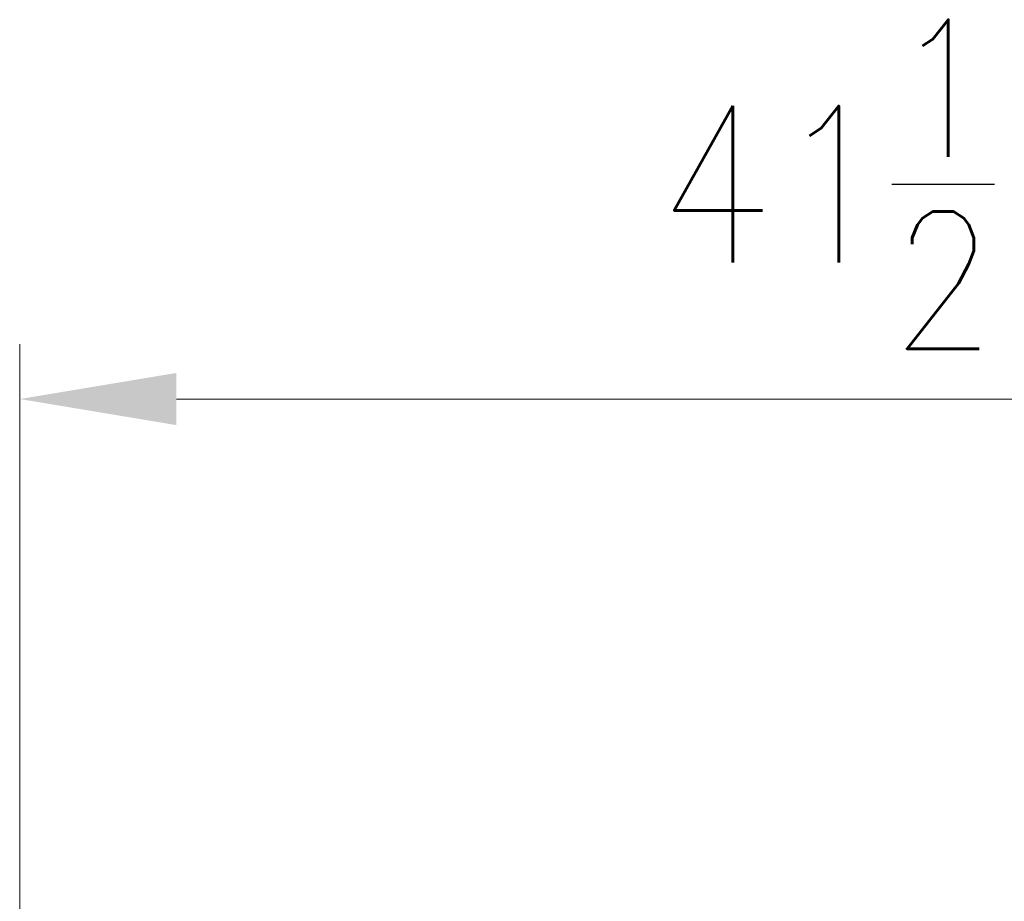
# Model space of a CAD drawing. Extents: x 0 to 796, y 0 to 496.
# Tile 177 of 222: x 398 to 420, y 321 to 341. Entities that reach past the tile are written whole.
import ezdxf

# ---------------------------------------------------------------- set-up
doc = ezdxf.new("R2010")
doc.units = 0
doc.header["$LTSCALE"] = 12
doc.header["$MEASUREMENT"] = 0
doc.layers.add('D', color=2, linetype='CONTINUOUS')
doc.styles.get("Standard").update_dxf_attribs({"font": 'SIMPLEX.SHX', "width": 0.875})
doc.dimstyles.get("Standard").update_dxf_attribs({"dimscale": 28, "dimtxt": 0.125, "dimasz": 0.125, "dimexe": 0.04375, "dimexo": 0.0625, "dimgap": 0.04375, "dimtad": 0, "dimtih": 1, "dimtoh": 1, "dimdec": 4, "dimzin": 12, "dimdsep": 46, "dimlunit": 5, "dimtxsty": 'Standard', "dimcen": 0, "dimclrd": 256, "dimclre": 256, "dimclrt": 256, "dimadec": 1, "dimazin": 3, "dimtfac": 0.875, "dimtdec": 4, "dimtofl": 0, "dimtmove": 0, "dimatfit": 2, "dimfxl": 1, "dimtolj": 1, "dimtzin": 12, "dimlwd": 13, "dimlwe": 13, "dimarcsym": 0})

# ---------------------------------------------------------------- blocks, each defined once
blk = doc.blocks.new('*D116')
at = {"layer": 'D', "lineweight": 13, "transparency": 16777216}
for p, q in [((397.846, 318.797), (397.846, 333.298)), ((439.346, 308.7), (439.346, 333.298)), ((435.846, 332.073), (401.346, 332.073))]:
    blk.add_line(p, q, dxfattribs=at)
at = {"layer": 'D', "transparency": 16777216}
for points in [[(401.346, 332.656), (401.346, 331.49), (397.846, 332.073)], [(435.846, 332.656), (435.846, 331.49), (439.346, 332.073)]]:
    blk.add_solid(points, dxfattribs=at)
at = {"layer": 'D', "transparency": 16777216, "insert": (418.596, 336.871), "char_height": 3.5, "attachment_point": 5}
blk.add_mtext('\\A1;41{\\H0.875x;\\S1/2;}{}{\\C2;%%p1}', dxfattribs=at)

msp = doc.modelspace()

# ---------------------------------------------------------------- dimensions: what is measured, and where the dimension line sits
at = {"layer": 'D'}
dim = msp.add_linear_dim(base=(397.84591, 332.07314), p1=(439.34591, 306.94953), p2=(397.84591, 317.0468), angle=180, text='<>{}{\\C2;%%p1}', dimstyle='Standard', override={"dimtad": 1}, dxfattribs=at)
dim.commit()
dim.dimension.update_dxf_attribs({"geometry": '*D116', "text_midpoint": (418.59591, 336.87106)})

doc.saveas('drawing.dxf')
